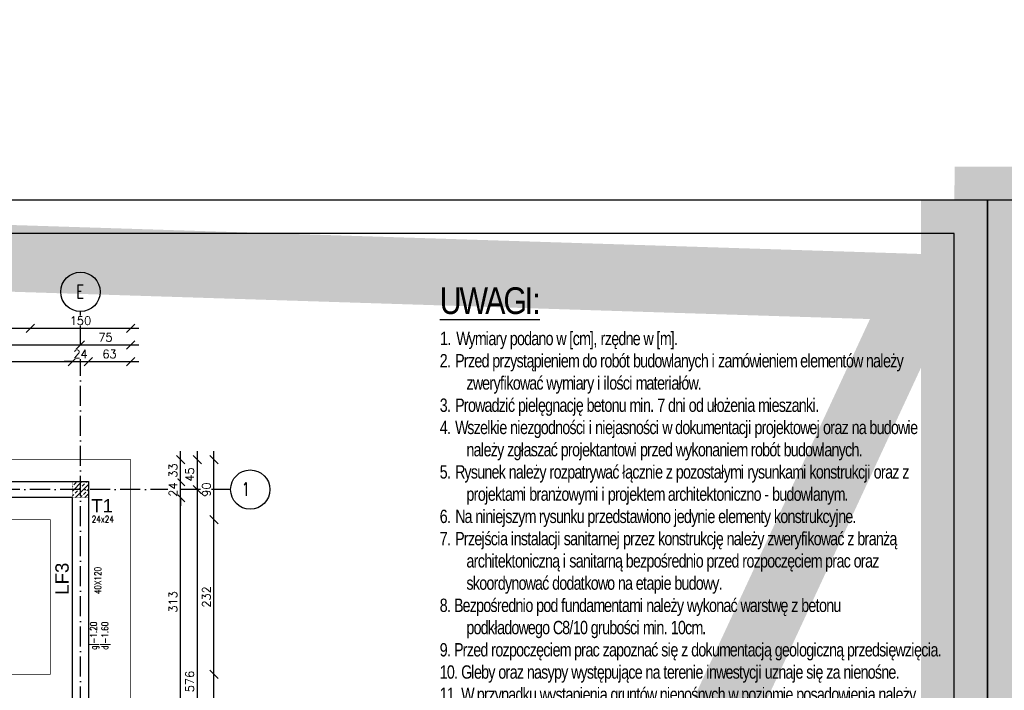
# Model space of a CAD drawing. Header units: millimetres. Extents: x -175722 to -110961, y 52375 to 104640.
# Tile 37 of 146: x -154560 to -153085, y 76340 to 77346. Entities that reach past the tile are written whole.
import ezdxf

# ---------------------------------------------------------------- set-up
doc = ezdxf.new("R2010")
doc.units = ezdxf.units.MM
doc.linetypes.add('ACAD_ISO10W100', pattern=[18, 12, -3, 0, -3])
for name, color, linetype in [('1', 7, 'Continuous'), ('_R - RAMKI', 7, 'Continuous'), ('AS_Balustrady', 53, 'Continuous'), ('BA_txs', 2, 'Continuous'), ('H', 8, 'Continuous'), ('OSIE', 4, 'ACAD_ISO10W100')]:
    doc.layers.add(name, color=color, linetype=linetype)
for name, color, linetype, lineweight in [('A_KONSTRUKCJA', 170, 'Continuous', 30), ('K_MUR', 160, 'Continuous', 30), ('K_ZELBET', 4, 'Continuous', 40), ('K_ZELBET_KRESKOWANIE', 134, 'Continuous', 5)]:
    doc.layers.add(name, color=color, linetype=linetype, lineweight=lineweight)
doc.styles.add('Arial', font='arial.ttf', dxfattribs={"height": 90})
doc.styles.add('BIKTS', font='bikromsw.shx', dxfattribs={"width": 0.85})
doc.styles.add('e-cad_1', font='simplex.shx', dxfattribs={"width": 0.8})
doc.styles.add('e-cad_3', font='simplex.shx', dxfattribs={"width": 0.8})
doc.styles.add('ROMANS', font='romans')
doc.styles.add('TAB_Arial_bold', font='arialbd.ttf')
doc.dimstyles.new('AS_DIM_STYLE1', dxfattribs={"dimscale": 5, "dimtxt": 2.5, "dimasz": 1, "dimexe": 1.25, "dimexo": 2, "dimgap": 1, "dimtad": 1, "dimdec": 0, "dimdsep": 46, "dimtxsty": 'ROMANS', "dimblk": 'OBLIQUE', "dimcen": 0, "dimdle": 1, "dimclrd": 8, "dimclre": 8, "dimclrt": 9, "dimadec": 0, "dimazin": 0, "dimtfac": 1, "dimtdec": 0, "dimtmove": 1, "dimatfit": 3, "dimldrblk": 'CLOSEDBLANK', "dimfxl": 0, "dimtolj": 1, "dimtzin": 0, "dimarcsym": 0})

# ---------------------------------------------------------------- blocks, each defined once
blk = doc.blocks.new('_Oblique')
at = {"color": 0, "linetype": 'ByBlock', "lineweight": -2}
blk.add_line((-0.5, -0.5), (0.5, 0.5), dxfattribs=at)
blk = doc.blocks.new('*D71')
at = {"layer": '_R - RAMKI', "color": 8, "lineweight": -2, "transparency": 16777216}
blk.add_line((-155063.2, 76883.1), (-154531.2, 76883.1), dxfattribs=at)
at = {"layer": 'Defpoints', "color": 0, "transparency": 16777216}
for p in [(-154543.7, 76883.1), (-155050.7, 76596.1), (-154543.7, 76596.1)]:
    blk.add_point(p, dxfattribs=at)
at = {"layer": '_R - RAMKI', "color": 8, "lineweight": -2, "transparency": 16777216, "xscale": 12.5, "yscale": 12.5, "zscale": 12.5, "rotation": 180}
blk.add_blockref('_Oblique', (-155050.7, 76883.1), dxfattribs=at)
at = {"layer": '_R - RAMKI', "color": 8, "lineweight": -2, "transparency": 16777216, "xscale": 12.5, "yscale": 12.5, "zscale": 12.5}
blk.add_blockref('_Oblique', (-154543.7, 76883.1), dxfattribs=at)
at = {"layer": '_R - RAMKI', "color": 9, "transparency": 16777216, "insert": (-154797.2, 76894.4), "char_height": 12.5, "attachment_point": 5, "style": 'ROMANS', "bg_fill": 3, "box_fill_scale": 1.1, "bg_fill_color": 256, "bg_fill_true_color": 13158600, "bg_fill_transparency": 0}
blk.add_mtext('\\A1;507', dxfattribs=at)
blk = doc.blocks.new('_ClosedBlank')
at = {"color": 0, "linetype": 'ByBlock', "lineweight": -2}
for p, q in [((-1, 0.17), (0, 0)), ((-1, 0.17), (-1, -0.17)), ((0, 0), (-1, -0.17))]:
    blk.add_line(p, q, dxfattribs=at)
blk = doc.blocks.new('*D72')
at = {"layer": '_R - RAMKI', "color": 8, "lineweight": -2, "transparency": 16777216}
blk.add_line((-154556.2, 76883.1), (-154381.2, 76883.1), dxfattribs=at)
at = {"layer": 'Defpoints', "color": 0, "transparency": 16777216}
for p in [(-154393.7, 76883.1), (-154393.7, 76686.1), (-154543.7, 76596.1)]:
    blk.add_point(p, dxfattribs=at)
at = {"layer": '_R - RAMKI', "color": 8, "lineweight": -2, "transparency": 16777216, "xscale": 12.5, "yscale": 12.5, "zscale": 12.5, "rotation": 180}
blk.add_blockref('_Oblique', (-154543.7, 76883.1), dxfattribs=at)
at = {"layer": '_R - RAMKI', "color": 8, "lineweight": -2, "transparency": 16777216, "xscale": 12.5, "yscale": 12.5, "zscale": 12.5}
blk.add_blockref('_Oblique', (-154393.7, 76883.1), dxfattribs=at)
at = {"layer": '_R - RAMKI', "color": 9, "transparency": 16777216, "insert": (-154468.7, 76894.4), "char_height": 12.5, "attachment_point": 5, "style": 'ROMANS', "bg_fill": 3, "box_fill_scale": 1.1, "bg_fill_color": 256, "bg_fill_true_color": 13158600, "bg_fill_transparency": 0}
blk.add_mtext('\\A1;150', dxfattribs=at)
blk = doc.blocks.new('*D77')
at = {"layer": '_R - RAMKI', "color": 8, "lineweight": -2, "transparency": 16777216}
blk.add_line((-155108.2, 76858.1), (-154456.2, 76858.1), dxfattribs=at)
at = {"layer": 'Defpoints', "color": 0, "transparency": 16777216}
for p in [(-154468.7, 76858.1), (-155095.7, 76641.1), (-154468.7, 76641.1)]:
    blk.add_point(p, dxfattribs=at)
at = {"layer": '_R - RAMKI', "color": 8, "lineweight": -2, "transparency": 16777216, "xscale": 12.5, "yscale": 12.5, "zscale": 12.5, "rotation": 180}
blk.add_blockref('_Oblique', (-155095.7, 76858.1), dxfattribs=at)
at = {"layer": '_R - RAMKI', "color": 8, "lineweight": -2, "transparency": 16777216, "xscale": 12.5, "yscale": 12.5, "zscale": 12.5}
blk.add_blockref('_Oblique', (-154468.7, 76858.1), dxfattribs=at)
at = {"layer": '_R - RAMKI', "color": 9, "transparency": 16777216, "insert": (-154782.2, 76869.4), "char_height": 12.5, "attachment_point": 5, "style": 'ROMANS', "bg_fill": 3, "box_fill_scale": 1.1, "bg_fill_color": 256, "bg_fill_true_color": 13158600, "bg_fill_transparency": 0}
blk.add_mtext('\\A1;627', dxfattribs=at)
blk = doc.blocks.new('*D78')
at = {"layer": '_R - RAMKI', "color": 8, "lineweight": -2, "transparency": 16777216}
blk.add_line((-154481.2, 76858.1), (-154381.2, 76858.1), dxfattribs=at)
at = {"layer": 'Defpoints', "color": 0, "transparency": 16777216}
for p in [(-154393.7, 76858.1), (-154393.7, 76686.1), (-154468.7, 76641.1)]:
    blk.add_point(p, dxfattribs=at)
at = {"layer": '_R - RAMKI', "color": 8, "lineweight": -2, "transparency": 16777216, "xscale": 12.5, "yscale": 12.5, "zscale": 12.5, "rotation": 180}
blk.add_blockref('_Oblique', (-154468.7, 76858.1), dxfattribs=at)
at = {"layer": '_R - RAMKI', "color": 8, "lineweight": -2, "transparency": 16777216, "xscale": 12.5, "yscale": 12.5, "zscale": 12.5}
blk.add_blockref('_Oblique', (-154393.7, 76858.1), dxfattribs=at)
at = {"layer": '_R - RAMKI', "color": 9, "transparency": 16777216, "insert": (-154431.2, 76869.4), "char_height": 12.5, "attachment_point": 5, "style": 'ROMANS', "bg_fill": 3, "box_fill_scale": 1.1, "bg_fill_color": 256, "bg_fill_true_color": 13158600, "bg_fill_transparency": 0}
blk.add_mtext('\\A1;75', dxfattribs=at)
blk = doc.blocks.new('*D87')
at = {"layer": '_R - RAMKI', "color": 8, "lineweight": -2, "transparency": 16777216}
blk.add_line((-155096.2, 76833.1), (-154468.2, 76833.1), dxfattribs=at)
at = {"layer": 'Defpoints', "color": 0, "transparency": 16777216}
for p in [(-154480.7, 76833.1), (-155083.7, 76653.1), (-154480.7, 76653.1)]:
    blk.add_point(p, dxfattribs=at)
at = {"layer": '_R - RAMKI', "color": 8, "lineweight": -2, "transparency": 16777216, "xscale": 12.5, "yscale": 12.5, "zscale": 12.5, "rotation": 180}
blk.add_blockref('_Oblique', (-155083.7, 76833.1), dxfattribs=at)
at = {"layer": '_R - RAMKI', "color": 8, "lineweight": -2, "transparency": 16777216, "xscale": 12.5, "yscale": 12.5, "zscale": 12.5}
blk.add_blockref('_Oblique', (-154480.7, 76833.1), dxfattribs=at)
at = {"layer": '_R - RAMKI', "color": 9, "transparency": 16777216, "insert": (-154782.2, 76844.4), "char_height": 12.5, "attachment_point": 5, "style": 'ROMANS', "bg_fill": 3, "box_fill_scale": 1.1, "bg_fill_color": 256, "bg_fill_true_color": 13158600, "bg_fill_transparency": 0}
blk.add_mtext('\\A1;603', dxfattribs=at)
blk = doc.blocks.new('*D88')
at = {"layer": '_R - RAMKI', "color": 8, "lineweight": -2, "transparency": 16777216}
for p, q in [((-154480.7, 76833.1), (-154493.2, 76833.1)), ((-154480.7, 76833.1), (-154456.7, 76833.1)), ((-154456.7, 76833.1), (-154444.2, 76833.1))]:
    blk.add_line(p, q, dxfattribs=at)
at = {"layer": 'Defpoints', "color": 0, "transparency": 16777216}
for p in [(-154480.7, 76653.1), (-154456.7, 76653.1)]:
    blk.add_point(p, dxfattribs=at)
at = {"layer": '_R - RAMKI', "color": 8, "lineweight": -2, "transparency": 16777216, "xscale": 12.5, "yscale": 12.5, "zscale": 12.5}
blk.add_blockref('_Oblique', (-154480.7, 76833.1), dxfattribs=at)
at = {"layer": '_R - RAMKI', "color": 8, "lineweight": -2, "transparency": 16777216, "xscale": 12.5, "yscale": 12.5, "zscale": 12.5, "rotation": 180}
blk.add_blockref('_Oblique', (-154456.7, 76833.1), dxfattribs=at)
at = {"layer": '_R - RAMKI', "color": 9, "transparency": 16777216, "insert": (-154468.7, 76844.4), "char_height": 12.5, "attachment_point": 5, "style": 'ROMANS', "bg_fill": 3, "box_fill_scale": 1.1, "bg_fill_color": 256, "bg_fill_true_color": 13158600, "bg_fill_transparency": 0}
blk.add_mtext('\\A1;24', dxfattribs=at)
at = {"layer": 'Defpoints', "color": 0, "transparency": 16777216}
blk.add_point((-154456.7, 76833.1), dxfattribs=at)
blk = doc.blocks.new('*D89')
at = {"layer": '_R - RAMKI', "color": 8, "lineweight": -2, "transparency": 16777216}
blk.add_line((-154469.2, 76833.1), (-154381.2, 76833.1), dxfattribs=at)
at = {"layer": 'Defpoints', "color": 0, "transparency": 16777216}
for p in [(-154393.7, 76833.1), (-154393.7, 76686.1), (-154456.7, 76653.1)]:
    blk.add_point(p, dxfattribs=at)
at = {"layer": '_R - RAMKI', "color": 8, "lineweight": -2, "transparency": 16777216, "xscale": 12.5, "yscale": 12.5, "zscale": 12.5, "rotation": 180}
blk.add_blockref('_Oblique', (-154456.7, 76833.1), dxfattribs=at)
at = {"layer": '_R - RAMKI', "color": 8, "lineweight": -2, "transparency": 16777216, "xscale": 12.5, "yscale": 12.5, "zscale": 12.5}
blk.add_blockref('_Oblique', (-154393.7, 76833.1), dxfattribs=at)
at = {"layer": '_R - RAMKI', "color": 9, "transparency": 16777216, "insert": (-154425.2, 76844.4), "char_height": 12.5, "attachment_point": 5, "style": 'ROMANS', "bg_fill": 3, "box_fill_scale": 1.1, "bg_fill_color": 256, "bg_fill_true_color": 13158600, "bg_fill_transparency": 0}
blk.add_mtext('\\A1;63', dxfattribs=at)
blk = doc.blocks.new('*D279')
at = {"layer": '_R - RAMKI', "color": 8, "lineweight": -2, "transparency": 16777216}
blk.add_line((-154268.7, 76231.6), (-154268.7, 76376.6), dxfattribs=at)
at = {"layer": 'Defpoints', "color": 0, "transparency": 16777216}
for p in [(-154513.7, 76364.1), (-154268.7, 76364.1), (-154543.7, 76244.1)]:
    blk.add_point(p, dxfattribs=at)
at = {"layer": '_R - RAMKI', "color": 8, "lineweight": -2, "transparency": 16777216, "xscale": 12.5, "yscale": 12.5, "zscale": 12.5}
for p, rotation in [((-154268.7, 76364.1), 90), ((-154268.7, 76244.1), 270)]:
    blk.add_blockref('_Oblique', p, dxfattribs=dict(at, rotation=rotation))
at = {"layer": '_R - RAMKI', "color": 9, "transparency": 16777216, "insert": (-154280, 76304.1), "char_height": 12.5, "attachment_point": 5, "rotation": 90, "style": 'ROMANS', "bg_fill": 3, "box_fill_scale": 1.1, "bg_fill_color": 256, "bg_fill_true_color": 13158600, "bg_fill_transparency": 0}
blk.add_mtext('\\A1;120', dxfattribs=at)
blk = doc.blocks.new('*D280')
at = {"layer": '_R - RAMKI', "color": 8, "lineweight": -2, "transparency": 16777216}
blk.add_line((-154268.7, 76351.6), (-154268.7, 76608.6), dxfattribs=at)
at = {"layer": 'Defpoints', "color": 0, "transparency": 16777216}
for p in [(-154513.7, 76596.1), (-154268.7, 76596.1), (-154513.7, 76364.1)]:
    blk.add_point(p, dxfattribs=at)
at = {"layer": '_R - RAMKI', "color": 8, "lineweight": -2, "transparency": 16777216, "xscale": 12.5, "yscale": 12.5, "zscale": 12.5}
for p, rotation in [((-154268.7, 76596.1), 90), ((-154268.7, 76364.1), 270)]:
    blk.add_blockref('_Oblique', p, dxfattribs=dict(at, rotation=rotation))
at = {"layer": '_R - RAMKI', "color": 9, "transparency": 16777216, "insert": (-154280, 76480.1), "char_height": 12.5, "attachment_point": 5, "rotation": 90, "style": 'ROMANS', "bg_fill": 3, "box_fill_scale": 1.1, "bg_fill_color": 256, "bg_fill_true_color": 13158600, "bg_fill_transparency": 0}
blk.add_mtext('\\A1;232', dxfattribs=at)
blk = doc.blocks.new('*D281')
at = {"layer": '_R - RAMKI', "color": 8, "lineweight": -2, "transparency": 16777216}
blk.add_line((-154268.7, 76583.6), (-154268.7, 76698.6), dxfattribs=at)
at = {"layer": 'Defpoints', "color": 0, "transparency": 16777216}
for p in [(-154393.7, 76686.1), (-154268.7, 76686.1), (-154513.7, 76596.1)]:
    blk.add_point(p, dxfattribs=at)
at = {"layer": '_R - RAMKI', "color": 8, "lineweight": -2, "transparency": 16777216, "xscale": 12.5, "yscale": 12.5, "zscale": 12.5}
for p, rotation in [((-154268.7, 76686.1), 90), ((-154268.7, 76596.1), 270)]:
    blk.add_blockref('_Oblique', p, dxfattribs=dict(at, rotation=rotation))
at = {"layer": '_R - RAMKI', "color": 9, "transparency": 16777216, "insert": (-154280, 76641.1), "char_height": 12.5, "attachment_point": 5, "rotation": 90, "style": 'ROMANS', "bg_fill": 3, "box_fill_scale": 1.1, "bg_fill_color": 256, "bg_fill_true_color": 13158600, "bg_fill_transparency": 0}
blk.add_mtext('\\A1;90', dxfattribs=at)
blk = doc.blocks.new('*D282')
at = {"layer": '_R - RAMKI', "color": 8, "lineweight": -2, "transparency": 16777216}
blk.add_line((-154293.7, 76698.6), (-154293.7, 76628.6), dxfattribs=at)
at = {"layer": 'Defpoints', "color": 0, "transparency": 16777216}
for p in [(-154393.7, 76686.1), (-154393.7, 76641.1), (-154293.7, 76641.1)]:
    blk.add_point(p, dxfattribs=at)
at = {"layer": '_R - RAMKI', "color": 8, "lineweight": -2, "transparency": 16777216, "xscale": 12.5, "yscale": 12.5, "zscale": 12.5}
for p, rotation in [((-154293.7, 76686.1), 90), ((-154293.7, 76641.1), 270)]:
    blk.add_blockref('_Oblique', p, dxfattribs=dict(at, rotation=rotation))
at = {"layer": '_R - RAMKI', "color": 9, "transparency": 16777216, "insert": (-154305, 76663.6), "char_height": 12.5, "attachment_point": 5, "rotation": 90, "style": 'ROMANS', "bg_fill": 3, "box_fill_scale": 1.1, "bg_fill_color": 256, "bg_fill_true_color": 13158600, "bg_fill_transparency": 0}
blk.add_mtext('\\A1;45', dxfattribs=at)
blk = doc.blocks.new('*D283')
at = {"layer": '_R - RAMKI', "color": 8, "lineweight": -2, "transparency": 16777216}
blk.add_line((-154293.7, 76653.6), (-154293.7, 76053), dxfattribs=at)
at = {"layer": 'Defpoints', "color": 0, "transparency": 16777216}
for p in [(-154393.7, 76641.1), (-154393.7, 76065.5), (-154293.7, 76065.5)]:
    blk.add_point(p, dxfattribs=at)
at = {"layer": '_R - RAMKI', "color": 8, "lineweight": -2, "transparency": 16777216, "xscale": 12.5, "yscale": 12.5, "zscale": 12.5}
for p, rotation in [((-154293.7, 76641.1), 90), ((-154293.7, 76065.5), 270)]:
    blk.add_blockref('_Oblique', p, dxfattribs=dict(at, rotation=rotation))
at = {"layer": '_R - RAMKI', "color": 9, "transparency": 16777216, "insert": (-154305, 76353.3), "char_height": 12.5, "attachment_point": 5, "rotation": 90, "style": 'ROMANS', "bg_fill": 3, "box_fill_scale": 1.1, "bg_fill_color": 256, "bg_fill_true_color": 13158600, "bg_fill_transparency": 0}
blk.add_mtext('\\A1;576', dxfattribs=at)
blk = doc.blocks.new('*D244')
at = {"layer": '_R - RAMKI', "color": 8, "lineweight": -2, "transparency": 16777216}
blk.add_line((-154318.7, 76303.6), (-154318.7, 76641.6), dxfattribs=at)
at = {"layer": 'Defpoints', "color": 0, "transparency": 16777216}
for p in [(-154456.7, 76629.1), (-154318.7, 76629.1), (-154480.7, 76316.1)]:
    blk.add_point(p, dxfattribs=at)
at = {"layer": '_R - RAMKI', "color": 8, "lineweight": -2, "transparency": 16777216, "xscale": 12.5, "yscale": 12.5, "zscale": 12.5}
for p, rotation in [((-154318.7, 76629.1), 90), ((-154318.7, 76316.1), 270)]:
    blk.add_blockref('_Oblique', p, dxfattribs=dict(at, rotation=rotation))
at = {"layer": '_R - RAMKI', "color": 9, "transparency": 16777216, "insert": (-154330, 76472.6), "char_height": 12.5, "attachment_point": 5, "rotation": 90, "style": 'ROMANS', "bg_fill": 3, "box_fill_scale": 1.1, "bg_fill_color": 256, "bg_fill_true_color": 13158600, "bg_fill_transparency": 0}
blk.add_mtext('\\A1;313', dxfattribs=at)
blk = doc.blocks.new('*D245')
at = {"layer": '_R - RAMKI', "color": 8, "lineweight": -2, "transparency": 16777216}
for p, q in [((-154318.7, 76653.1), (-154318.7, 76665.6)), ((-154318.7, 76629.1), (-154318.7, 76653.1)), ((-154318.7, 76629.1), (-154318.7, 76616.6))]:
    blk.add_line(p, q, dxfattribs=at)
at = {"layer": 'Defpoints', "color": 0, "transparency": 16777216}
for p in [(-154456.7, 76653.1), (-154456.7, 76629.1)]:
    blk.add_point(p, dxfattribs=at)
at = {"layer": '_R - RAMKI', "color": 8, "lineweight": -2, "transparency": 16777216, "xscale": 12.5, "yscale": 12.5, "zscale": 12.5}
for p, rotation in [((-154318.7, 76653.1), 270), ((-154318.7, 76629.1), 90)]:
    blk.add_blockref('_Oblique', p, dxfattribs=dict(at, rotation=rotation))
at = {"layer": '_R - RAMKI', "color": 9, "transparency": 16777216, "insert": (-154330, 76641.1), "char_height": 12.5, "attachment_point": 5, "rotation": 90, "style": 'ROMANS', "bg_fill": 3, "box_fill_scale": 1.1, "bg_fill_color": 256, "bg_fill_true_color": 13158600, "bg_fill_transparency": 0}
blk.add_mtext('\\A1;24', dxfattribs=at)
at = {"layer": 'Defpoints', "color": 0, "transparency": 16777216}
blk.add_point((-154318.7, 76653.1), dxfattribs=at)
blk = doc.blocks.new('*D62')
at = {"layer": '_R - RAMKI', "color": 8, "lineweight": -2, "transparency": 16777216}
blk.add_line((-154318.7, 76640.6), (-154318.7, 76698.6), dxfattribs=at)
at = {"layer": 'Defpoints', "color": 0, "transparency": 16777216}
for p in [(-154393.7, 76686.1), (-154456.7, 76653.1)]:
    blk.add_point(p, dxfattribs=at)
at = {"layer": '_R - RAMKI', "color": 8, "lineweight": -2, "transparency": 16777216, "xscale": 12.5, "yscale": 12.5, "zscale": 12.5}
for p, rotation in [((-154318.7, 76686.1), 90), ((-154318.7, 76653.1), 270)]:
    blk.add_blockref('_Oblique', p, dxfattribs=dict(at, rotation=rotation))
at = {"layer": '_R - RAMKI', "color": 9, "transparency": 16777216, "insert": (-154330, 76669.6), "char_height": 12.5, "attachment_point": 5, "rotation": 90, "style": 'ROMANS', "bg_fill": 3, "box_fill_scale": 1.1, "bg_fill_color": 256, "bg_fill_true_color": 13158600, "bg_fill_transparency": 0}
blk.add_mtext('\\A1;33', dxfattribs=at)
at = {"layer": 'Defpoints', "color": 0, "transparency": 16777216}
blk.add_point((-154318.7, 76686.1), dxfattribs=at)

msp = doc.modelspace()

# ---------------------------------------------------------------- hatches: boundary and pattern name
at = {"layer": 'K_ZELBET_KRESKOWANIE'}
h = msp.add_hatch(dxfattribs=at)
h.set_pattern_fill('ANSI33', color=256, scale=40, style=0)
h.set_pattern_definition([(45, (-165813.442, 97861.293), (-7.071068, 7.071068), []), (45, (-165806.371, 97861.293), (-7.071068, 7.071068), [5, -2.5])])
h.paths.add_polyline_path([(-154480.73633, 76653.12788), (-154456.73633, 76653.12788), (-154456.73633, 76629.12788), (-154480.73633, 76629.12788)])

# ---------------------------------------------------------------- linework, layer by layer
at = {"layer": '1', "color": 32}
msp.add_lwpolyline([(-157259.65197, 74155.05579), (-153159.65197, 74155.05579), (-153159.65197, 77025.05579), (-157259.65197, 77025.05579)], close=True, dxfattribs=at)
at = {"layer": 'A_KONSTRUKCJA', "color": 1, "const_width": 1}
msp.add_lwpolyline([(-155140.73633, 74869.12788), (-155140.73633, 76686.12788), (-154393.73643, 76686.12819), (-154393.73624, 76244.12788), (-154393.73633, 76244.12788), (-154393.73633, 74869.12788), (-155140.73633, 74869.12788)], dxfattribs=at)
msp.add_lwpolyline([(-155050.73633, 76364.12788), (-154513.73648, 76364.12788), (-154513.73648, 76596.12788), (-155050.73633, 76596.12788)], close=True, dxfattribs=at)
at = {"layer": 'H', "color": 142, "linetype": 'ByBlock', "ltscale": 0.1}
for centre in [(-154468.73633, 76937.58229), (-154214.28192, 76641.12788)]:
    msp.add_circle(centre, 29.45441, dxfattribs=at)
at = {"layer": 'K_MUR', "ltscale": 100}
msp.add_lwpolyline([(-154942.23633, 76653.12788), (-154456.73633, 76653.12788), (-154456.73633, 76223.62788), (-154480.73633, 76223.62788), (-154480.73633, 76292.12788), (-154942.23633, 76292.12788), (-154942.23633, 76316.12788), (-154480.73633, 76316.12788), (-154480.73633, 76629.12788), (-154942.23633, 76629.12788), (-154942.23633, 76653.12788)], dxfattribs=at)
at = {"layer": 'K_ZELBET', "lineweight": 0, "const_width": 0.5}
msp.add_lwpolyline([(-154480.73633, 76629.12788), (-154456.73633, 76629.12788), (-154456.73633, 76653.12788), (-154480.73633, 76653.12788)], close=True, dxfattribs=at)
at = {"layer": 'OSIE', "ltscale": 2.5}
for p, q in [((-154468.73633, 74647.12783), (-154468.73633, 76908.12788)), ((-154243.73633, 76641.12788), (-157162.73633, 76641.12788))]:
    msp.add_line(p, q, dxfattribs=at)

# ---------------------------------------------------------------- texts
at = {"layer": 'AS_Balustrady', "linetype": 'Continuous', "ltscale": 0.25, "style": 'Arial'}
msp.add_text('T1', height=20, dxfattribs=at).set_placement((-154452.61285, 76606.85649))
at = {"layer": 'AS_Balustrady', "linetype": 'Continuous', "ltscale": 0.25, "style": 'e-cad_3', "width": 0.8}
msp.add_text('24x24', height=10, dxfattribs=at).set_placement((-154451.83286, 76591.85649))
at = {"layer": 'AS_Balustrady', "linetype": 'Continuous', "ltscale": 0.25, "style": 'Arial'}
msp.add_text('LF3', height=20, rotation=90, dxfattribs=at).set_placement((-154486.36393, 76483.40793))
at = {"layer": 'AS_Balustrady', "linetype": 'Continuous', "ltscale": 0.25, "width": 0.8}
for s, style, p in [('40X120', 'e-cad_3', (-154437.71745, 76484.18793)), ('g|-1.20', 'e-cad_1', (-154443.99434, 76400.85226)), ('d|-1.60', 'e-cad_1', (-154427.1283, 76400.85226))]:
    msp.add_text(s, height=10, rotation=90, dxfattribs=dict(at, style=style)).set_placement(p)
at = {"layer": 'H', "color": 142, "linetype": 'ByBlock', "ltscale": 0.1, "char_height": 20, "width": 32.7021847, "attachment_point": 3, "style": 'TAB_Arial_bold'}
for s, insert in [('{\\Fromans|c238;\\W0.7;E}', (-154463.52111, 76948.05673)), ('{\\Fromans|c238;\\W0.7;1}', (-154215.30026, 76651.60233))]:
    msp.add_mtext(s, dxfattribs=dict(at, insert=insert))

# ---------------------------------------------------------------- next in the draw order: texts
at = {"layer": 'BA_txs', "insert": (-153930.49096, 76944.37101), "char_height": 20, "width": 721.8055681, "attachment_point": 1, "style": 'BIKTS', "bg_fill": 2}
msp.add_mtext('{\\H2x;\\T0.9;\\LUWAGI:\\P\\H0.5x;\\l1.\\W1.1619; \\W0.8;Wymiary podano w [cm], rzędne w [m].\\P\\pi-40,l40;2.{\\W1.04761; }Przed przystąpieniem do robót budowlanych i zamówieniem elementów należy zweryfikować wymiary i ilości materiałów.\\P3.{\\W1.04761; }Prowadzić pielęgnację betonu min. 7 dni od ułożenia mieszanki.\\P4.{\\W1.04761; }Wszelkie niezgodności i niejasności w dokumentacji projektowej oraz na budowie należy zgłaszać projektantowi przed wykonaniem robót budowlanych.\\P5.{\\W1.04761; }Rysunek należy rozpatrywać łącznie z pozostałymi rysunkami konstrukcji oraz z projektami branżowymi i projektem architektoniczno - budowlanym.\\P6.{\\W1.08571; }Na niniejszym rysunku przedstawiono jedynie elementy konstrukcyjne.\\P7.{\\W1.04761; }Przejścia instalacji sanitarnej przez konstrukcję należy zweryfikować z branżą architektoniczną i sanitarną bezpośrednio przed rozpoczęciem prac oraz skoordynować dodatkowo na etapie budowy.\\P8. Bezpośrednio pod fundamentami należy wykonać warstwę z betonu podkładowego C8/10 grubości min. 10cm.\\P9. Przed rozpoczęciem prac zapoznać się z dokumentacją geologiczną przedsięwzięcia.\\P10. Gleby oraz nasypy występujące na terenie inwestycji uznaje się za nienośne. \\P11. W przypadku wystapienia gruntów nienośnych w poziomie posadowienia należy je wybrać w całości do poziomu występowania rodzimego gruntu nośnego i dokonać wymiany gruntu (nasyp kontrolowany).\\P12. \\H1x;Nasyp kontrolowany wykonywać warstwami z kruszywa nieklinującego się zagęszczonego do poziomu Is>0,97.\\P\\H1x;13. Odbiór gruntu w dnie wykopu fundamentowego, nadzór nad wymianą gruntu, kontolę stopnia zagęszczenia warstw itd. prowadzić pod ciągłym nadzorem kierownika budowy  i potwierdzić wpisami do dziennika budowy.\\P14. \\H1x;Ze względu na możliwość występowania na terenie inwestycji gruntów wrażliwych na działanie wód opadowych należy chronić dno wykopu przed działaniem opadów atmosferycznych. Zaleca się wykonać wykopy w porze suchej, a następnie jak najszybciej zamknąć je "chudziakiem"\\P\\H1x;15. Fundamenty oraz ściany fundamentowe zaleca się wykonać z betonu wodoszczelnego C25/30 W8.\\P16. Elementy konstrukcji budynku zabezpieczyć systemową izolacją przeciwwodną (hydroizolacją) stosując rozwiązania systemowe zgodnie z instrukcją producenta i atestami. Zastosowany system pownien w pełni zabezpieczyć elementy budynku przed oddziaływaniem wód opadowych, gruntowych, podciąganiem kapilarnym itd.\\P17. Izolacje przeciwwodne wg. szczegółów projektu architektoniczno-budowlanego.\\P18. Na etapie prac przygotowawczych przed wykonaniem fundamentów należy dokładnie zapoznać się z projektami branżowymi i niezbędne instalacje wykonać pod fundamentami. Dokładne lokalizacje, rzędne przejść oraz sposób uszczelnienia przejść instalacyjnych przez fundamenty wg. projektów branżowych. \\P\\H1x;19. Na zasypki fundamentów i ścian fundamentowych stosować pospółki lub niezaglinione piaski co najmniej średnioziarniste.\\P20. Fundamenty sytuować w odniesieniu do osi i wymiarów modularnych budynku.\\P\\pi0,l0;21. \\H1x;Nie odczytywać wymiarów ze skali rysunku.}', dxfattribs=at)

# ---------------------------------------------------------------- next in the draw order: linework, layer by layer
at = {"const_width": 100}
msp.add_lwpolyline([(-148828.98814, 77295.70393), (-153159.65197, 74232.78634), (-153109.65197, 77075.05579), (-148909.65197, 77075.05579), (-148959.65197, 74232.78634), (-153208.68539, 76944.37101)], dxfattribs=at)
at = {"layer": '1', "color": 32}
for points in [[(-157309.65197, 74105.05579), (-153109.65197, 74105.05579), (-153109.65197, 77075.05579), (-157309.65197, 77075.05579)], [(-153109.65197, 74105.05579), (-148909.65197, 74105.05579), (-148909.65197, 77075.05579), (-153109.65197, 77075.05579)]]:
    msp.add_lwpolyline(points, close=True, dxfattribs=at)

# ---------------------------------------------------------------- next in the draw order: dimensions: what is measured, and where the dimension line sits
at = {"layer": '_R - RAMKI'}
dim = msp.add_linear_dim(base=(-154543.73633, 76883.12793), p1=(-155050.73633, 76596.12788), p2=(-154543.73633, 76596.12788), dimstyle='AS_DIM_STYLE1', override={"dimscale": 12.5, "dimtxt": 1, "dimgap": 0.4, "dimse1": 1, "dimse2": 1, "dimtix": 1, "dimfxl": 10, "dimfxlon": 1}, dxfattribs=at)
dim.commit()
dim.dimension.update_dxf_attribs({"geometry": '*D71', "text_midpoint": (-154797.23633, 76894.37793)})
dim = msp.add_linear_dim(base=(-154268.73633, 76364.12788), p1=(-154543.73633, 76244.12788), p2=(-154513.73648, 76364.12788), angle=90, dimstyle='AS_DIM_STYLE1', override={"dimscale": 12.5, "dimtxt": 1, "dimgap": 0.4, "dimse1": 1, "dimse2": 1, "dimtix": 1, "dimfxl": 10, "dimfxlon": 1}, dxfattribs=at)
dim.commit()
dim.dimension.update_dxf_attribs({"geometry": '*D279', "text_midpoint": (-154279.98633, 76304.12788)})

# ---------------------------------------------------------------- next in the draw order: dimensions: what is measured, and where the dimension line sits
dim = msp.add_linear_dim(base=(-154393.73633, 76883.12793), p1=(-154543.73633, 76596.12788), p2=(-154393.73633, 76686.12788), dimstyle='AS_DIM_STYLE1', override={"dimscale": 12.5, "dimtxt": 1, "dimgap": 0.4, "dimse1": 1, "dimse2": 1, "dimtix": 1, "dimfxl": 10, "dimfxlon": 1}, dxfattribs=at)
dim.commit()
dim.dimension.update_dxf_attribs({"geometry": '*D72', "text_midpoint": (-154468.73633, 76894.37793)})

# ---------------------------------------------------------------- next in the draw order: dimensions: what is measured, and where the dimension line sits
dim = msp.add_linear_dim(base=(-154468.73633, 76858.12793), p1=(-155095.73633, 76641.12788), p2=(-154468.73633, 76641.12788), dimstyle='AS_DIM_STYLE1', override={"dimscale": 12.5, "dimtxt": 1, "dimgap": 0.4, "dimse1": 1, "dimse2": 1, "dimtix": 1, "dimfxl": 10, "dimfxlon": 1}, dxfattribs=at)
dim.commit()
dim.dimension.update_dxf_attribs({"geometry": '*D77', "text_midpoint": (-154782.23633, 76869.37793)})
dim = msp.add_linear_dim(base=(-154268.73633, 76596.12788), p1=(-154513.73648, 76364.12788), p2=(-154513.73648, 76596.12788), angle=90, dimstyle='AS_DIM_STYLE1', override={"dimscale": 12.5, "dimtxt": 1, "dimgap": 0.4, "dimse1": 1, "dimse2": 1, "dimtix": 1, "dimfxl": 10, "dimfxlon": 1}, dxfattribs=at)
dim.commit()
dim.dimension.update_dxf_attribs({"geometry": '*D280', "text_midpoint": (-154279.98633, 76480.12788)})

# ---------------------------------------------------------------- next in the draw order: dimensions: what is measured, and where the dimension line sits
dim = msp.add_linear_dim(base=(-154393.73633, 76858.12793), p1=(-154468.73633, 76641.12788), p2=(-154393.73633, 76686.12788), dimstyle='AS_DIM_STYLE1', override={"dimscale": 12.5, "dimtxt": 1, "dimgap": 0.4, "dimse1": 1, "dimse2": 1, "dimtix": 1, "dimfxl": 10, "dimfxlon": 1}, dxfattribs=at)
dim.commit()
dim.dimension.update_dxf_attribs({"geometry": '*D78', "text_midpoint": (-154431.23633, 76869.37793)})

# ---------------------------------------------------------------- next in the draw order: dimensions: what is measured, and where the dimension line sits
dim = msp.add_linear_dim(base=(-154480.73633, 76833.12793), p1=(-155083.73633, 76653.12788), p2=(-154480.73633, 76653.12788), dimstyle='AS_DIM_STYLE1', override={"dimscale": 12.5, "dimtxt": 1, "dimgap": 0.4, "dimse1": 1, "dimse2": 1, "dimtix": 1, "dimfxl": 10, "dimfxlon": 1}, dxfattribs=at)
dim.commit()
dim.dimension.update_dxf_attribs({"geometry": '*D87', "text_midpoint": (-154782.23633, 76844.37793)})

# ---------------------------------------------------------------- next in the draw order: dimensions: what is measured, and where the dimension line sits
dim = msp.add_linear_dim(base=(-154456.73633, 76833.12793), p1=(-154480.73633, 76653.12788), p2=(-154456.73633, 76653.12788), dimstyle='AS_DIM_STYLE1', override={"dimscale": 12.5, "dimtxt": 1, "dimgap": 0.4, "dimse1": 1, "dimse2": 1, "dimtix": 1, "dimfxl": 10, "dimfxlon": 1}, dxfattribs=at)
dim.commit()
dim.dimension.update_dxf_attribs({"geometry": '*D88', "text_midpoint": (-154468.73633, 76844.37793)})

# ---------------------------------------------------------------- next in the draw order: dimensions: what is measured, and where the dimension line sits
dim = msp.add_linear_dim(base=(-154393.73633, 76833.12793), p1=(-154456.73633, 76653.12788), p2=(-154393.73633, 76686.12788), dimstyle='AS_DIM_STYLE1', override={"dimscale": 12.5, "dimtxt": 1, "dimgap": 0.4, "dimse1": 1, "dimse2": 1, "dimtix": 1, "dimfxl": 10, "dimfxlon": 1}, dxfattribs=at)
dim.commit()
dim.dimension.update_dxf_attribs({"geometry": '*D89', "text_midpoint": (-154425.23633, 76844.37793)})

# ---------------------------------------------------------------- next in the draw order: dimensions: what is measured, and where the dimension line sits
dim = msp.add_linear_dim(base=(-154268.73633, 76686.12788), p1=(-154513.73648, 76596.12788), p2=(-154393.73633, 76686.12788), angle=90, dimstyle='AS_DIM_STYLE1', override={"dimscale": 12.5, "dimtxt": 1, "dimgap": 0.4, "dimse1": 1, "dimse2": 1, "dimtix": 1, "dimfxl": 10, "dimfxlon": 1}, dxfattribs=at)
dim.commit()
dim.dimension.update_dxf_attribs({"geometry": '*D281', "text_midpoint": (-154279.98633, 76641.12788)})

# ---------------------------------------------------------------- next in the draw order: dimensions: what is measured, and where the dimension line sits
dim = msp.add_linear_dim(base=(-154293.73633, 76641.12788), p1=(-154393.73633, 76686.12788), p2=(-154393.73633, 76641.12788), angle=90, dimstyle='AS_DIM_STYLE1', override={"dimscale": 12.5, "dimtxt": 1, "dimgap": 0.4, "dimse1": 1, "dimse2": 1, "dimtix": 1, "dimfxl": 10, "dimfxlon": 1}, dxfattribs=at)
dim.commit()
dim.dimension.update_dxf_attribs({"geometry": '*D282', "text_midpoint": (-154304.98633, 76663.62788)})

# ---------------------------------------------------------------- next in the draw order: dimensions: what is measured, and where the dimension line sits
dim = msp.add_linear_dim(base=(-154293.73633, 76065.46121), p1=(-154393.73633, 76641.12788), p2=(-154393.73633, 76065.46121), angle=90, dimstyle='AS_DIM_STYLE1', override={"dimscale": 12.5, "dimtxt": 1, "dimgap": 0.4, "dimse1": 1, "dimse2": 1, "dimtix": 1, "dimfxl": 10, "dimfxlon": 1}, dxfattribs=at)
dim.commit()
dim.dimension.update_dxf_attribs({"geometry": '*D283', "text_midpoint": (-154304.98633, 76353.29454)})

# ---------------------------------------------------------------- next in the draw order: dimensions: what is measured, and where the dimension line sits
dim = msp.add_linear_dim(base=(-154318.73633, 76629.12788), p1=(-154480.73633, 76316.12788), p2=(-154456.73633, 76629.12788), angle=90, dimstyle='AS_DIM_STYLE1', override={"dimscale": 12.5, "dimtxt": 1, "dimgap": 0.4, "dimse1": 1, "dimse2": 1, "dimtix": 1, "dimfxl": 10, "dimfxlon": 1}, dxfattribs=at)
dim.commit()
dim.dimension.update_dxf_attribs({"geometry": '*D244', "text_midpoint": (-154329.98633, 76472.62788)})

# ---------------------------------------------------------------- next in the draw order: dimensions: what is measured, and where the dimension line sits
dim = msp.add_linear_dim(base=(-154318.73633, 76653.12788), p1=(-154456.73633, 76629.12788), p2=(-154456.73633, 76653.12788), angle=90, dimstyle='AS_DIM_STYLE1', override={"dimscale": 12.5, "dimtxt": 1, "dimgap": 0.4, "dimse1": 1, "dimse2": 1, "dimtix": 1, "dimfxl": 10, "dimfxlon": 1}, dxfattribs=at)
dim.commit()
dim.dimension.update_dxf_attribs({"geometry": '*D245', "text_midpoint": (-154329.98633, 76641.12788)})

# ---------------------------------------------------------------- next in the draw order: dimensions: what is measured, and where the dimension line sits
dim = msp.add_linear_dim(base=(-154318.73633, 76686.12788), p1=(-154456.73633, 76653.12788), p2=(-154393.73633, 76686.12788), angle=90, dimstyle='AS_DIM_STYLE1', override={"dimscale": 12.5, "dimtxt": 1, "dimgap": 0.4, "dimse1": 1, "dimse2": 1, "dimtix": 1, "dimfxl": 10, "dimfxlon": 1}, dxfattribs=at)
dim.commit()
dim.dimension.update_dxf_attribs({"geometry": '*D62', "text_midpoint": (-154329.98633, 76669.62788)})

# ---------------------------------------------------------------- next in the draw order: linework, layer by layer
at = {"const_width": 100}
msp.add_lwpolyline([(-153159.65197, 77075.05579), (-153159.65197, 67795.39255), (-157259.65197, 68215.05579), (-153208.68539, 76944.37101), (-157309.65197, 77075.05579), (-156771.16506, 68165.05579)], dxfattribs=at)

doc.saveas('drawing.dxf')
